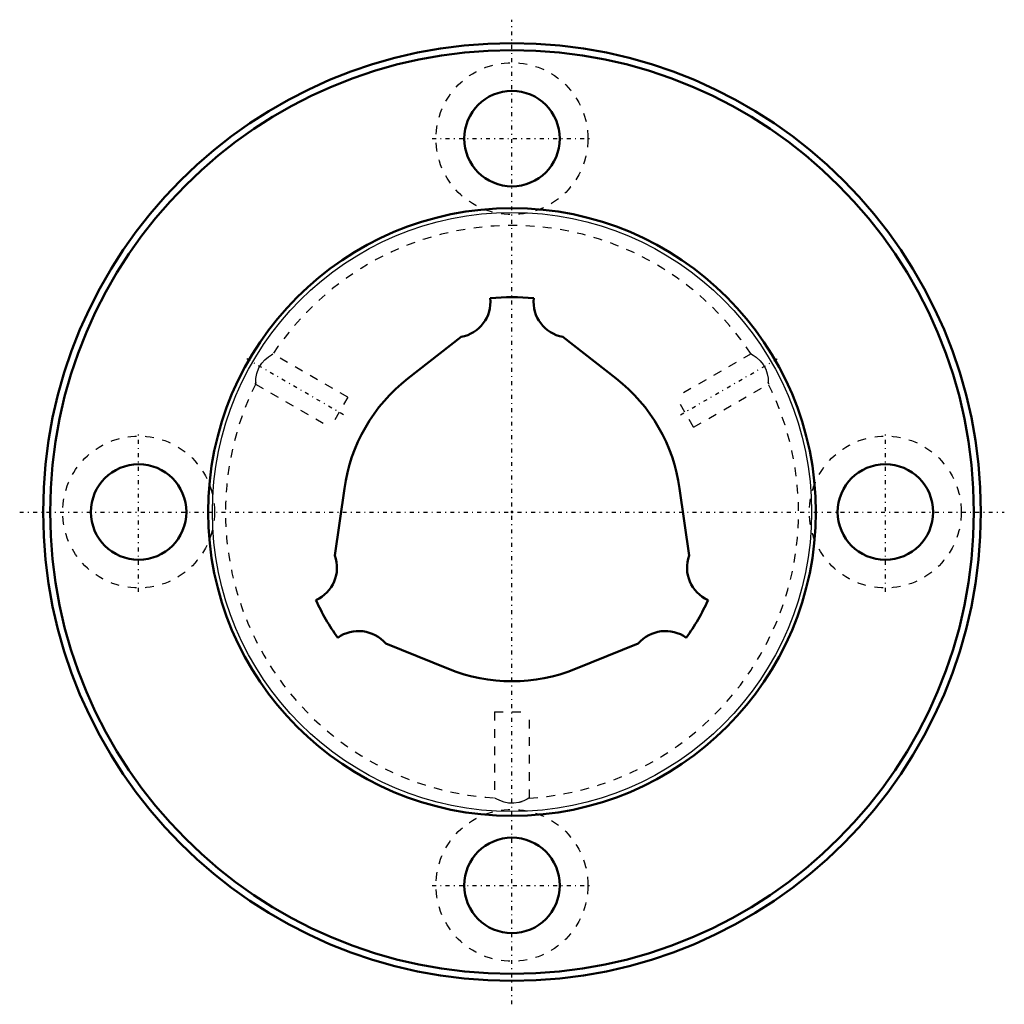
# Model space of a CAD drawing. Header units: millimetres. Extents: x -57 to 57, y -57 to 57.
import ezdxf

# ---------------------------------------------------------------- set-up
doc = ezdxf.new("R2010")
doc.units = ezdxf.units.MM
doc.linetypes.add('Center', pattern=[1.5, 0.45, -0.5, 0.05, -0.5])
doc.linetypes.add('Dashed', pattern=[2, 1, -1])
for name, color, linetype, lineweight in [('2d ConnectionPoints', 7, 'Continuous', 50), ('AM_0', 7, 'Continuous', 50), ('AM_4', 3, 'Continuous', 25), ('AM_7', 7, 'Center', 25), ('AM_9', 6, 'Dashed', 25)]:
    doc.layers.add(name, color=color, linetype=linetype, lineweight=lineweight)

# ---------------------------------------------------------------- blocks, each defined once
blk = doc.blocks.new('1_LBF50_Nut_0_in_LBF50_400L_4001500__2')
at = {"layer": 'AM_0'}
for centre, radius in [((0, 0), 54), ((0, 0), 53.2), ((0, 43), 5.5), ((0, 0), 35), ((-43, 0), 5.5), ((43, 0), 5.5), ((0, -43), 5.5)]:
    blk.add_circle(centre, radius, dxfattribs=at)
at = {"layer": 'AM_4'}
blk.add_circle((0, 0), 34.5, dxfattribs=at)
at = {"layer": 'AM_7'}
for p, q in [((0, -56.7), (0, 56.7)), ((-9.19, 43), (9.19, 43)), ((-19.4, 11.2), (-30.83, 17.8)), ((19.4, 11.2), (30.83, 17.8)), ((-43, -9.19), (-43, 9.19)), ((43, -9.19), (43, 9.19)), ((-56.7, 0), (56.7, 0)), ((-9.19, -43), (9.19, -43))]:
    blk.add_line(p, q, dxfattribs=at)
at = {"layer": 'AM_9'}
for p, q in [((-18.92, 13.23), (-27.53, 18.21)), ((27.54, 18.21), (18.92, 13.23)), ((-29.54, 14.74), (-20.92, 9.77)), ((-29.52, 14.93), (-29.53, 14.8)), ((20.92, 9.77), (29.54, 14.74)), ((29.53, 14.79), (29.52, 14.93)), ((-18.92, 13.23), (-20.92, 9.77)), ((20.92, 9.77), (18.92, 13.23)), ((-2, -23), (2, -23)), ((-2, -23), (-2, -32.95)), ((2, -32.95), (2, -23)), ((0.82, -33.44), (0.86, -33.43)), ((0.86, -33.43), (1.16, -33.34))]:
    blk.add_line(p, q, dxfattribs=at)
for points in [[(-29.53, 14.74), (-29.53, 14.78), (-29.52, 14.99), (-29.49, 15.39), (-29.39, 15.97), (-29.14, 16.62), (-28.82, 17.13), (-28.46, 17.53), (-28.06, 17.86), (-27.7, 18.1), (-27.53, 18.2), (-27.53, 18.2)], [(27.53, 18.2), (27.57, 18.17), (27.77, 18.05), (28.11, 17.82), (28.57, 17.42), (28.94, 16.97), (29.22, 16.44), (29.39, 15.93), (29.49, 15.42), (29.52, 14.97), (29.53, 14.75), (29.53, 14.74)], [(2, -32.94), (1.95, -32.97), (1.74, -33.08), (1.36, -33.26), (0.78, -33.45), (0.21, -33.55), (-0.39, -33.53), (-0.92, -33.42), (-1.41, -33.24), (-1.81, -33.05), (-1.99, -32.94), (-2, -32.94)]]:
    blk.add_lwpolyline(points, dxfattribs=at)
for centre in [(0, 43), (-43, 0), (43, 0), (0, -43)]:
    blk.add_circle(centre, 8.75, dxfattribs=at)
for start, end in [(33.4376, 146.5541), (153.4362, 266.5605), (273.4422, 26.5651)]:
    blk.add_arc((0, 0), 33, start, end, dxfattribs=at)
blk = doc.blocks.new('2_LBF501400_Spline_Shaft_0_in_LBF50_400L_4001500__2')
at = {"layer": 'AM_0'}
for p, q in [((-5.86, 20.17), (-12.01, 15.37)), ((12.01, 15.37), (5.86, 20.17)), ((-19.31, 2.71), (-20.4, -5.01)), ((20.4, -5.01), (19.31, 2.71)), ((-14.53, -15.16), (-7.3, -18.08)), ((7.3, -18.08), (14.53, -15.16))]:
    blk.add_line(p, q, dxfattribs=at)
for centre, radius, start, end in [((-6.61, 24.23), 4.13, 280.4301, 5.4996), ((0, 0), 24.75, 84.2057, 95.7943), ((6.61, 24.23), 4.13, 174.5004, 259.5699), ((0, 0), 19.5, 128, 172), ((0, 0), 19.5, 8, 52), ((-24.29, -6.39), 4.13, 294.5004, 19.5699), ((24.29, -6.39), 4.13, 160.4301, 245.4996), ((0, 0), 24.75, 204.2057, 215.7943), ((0, 0), 24.75, 324.2057, 335.7943), ((-17.68, -17.84), 4.13, 40.4301, 125.4996), ((17.68, -17.84), 4.13, 54.5004, 139.5699), ((0, 0), 19.5, 248, 292)]:
    blk.add_arc(centre, radius, start, end, dxfattribs=at)

msp = doc.modelspace()

# ---------------------------------------------------------------- linework, layer by layer
at = {"layer": '2d ConnectionPoints'}
msp.add_point((0, 0), dxfattribs=at)
msp.add_point((0, 0), dxfattribs=at)
msp.add_point((0, 0), dxfattribs=at)

# ---------------------------------------------------------------- block references
for name in ['1_LBF50_Nut_0_in_LBF50_400L_4001500__2', '2_LBF501400_Spline_Shaft_0_in_LBF50_400L_4001500__2']:
    msp.add_blockref(name, (0, 0))

doc.saveas('drawing.dxf')
